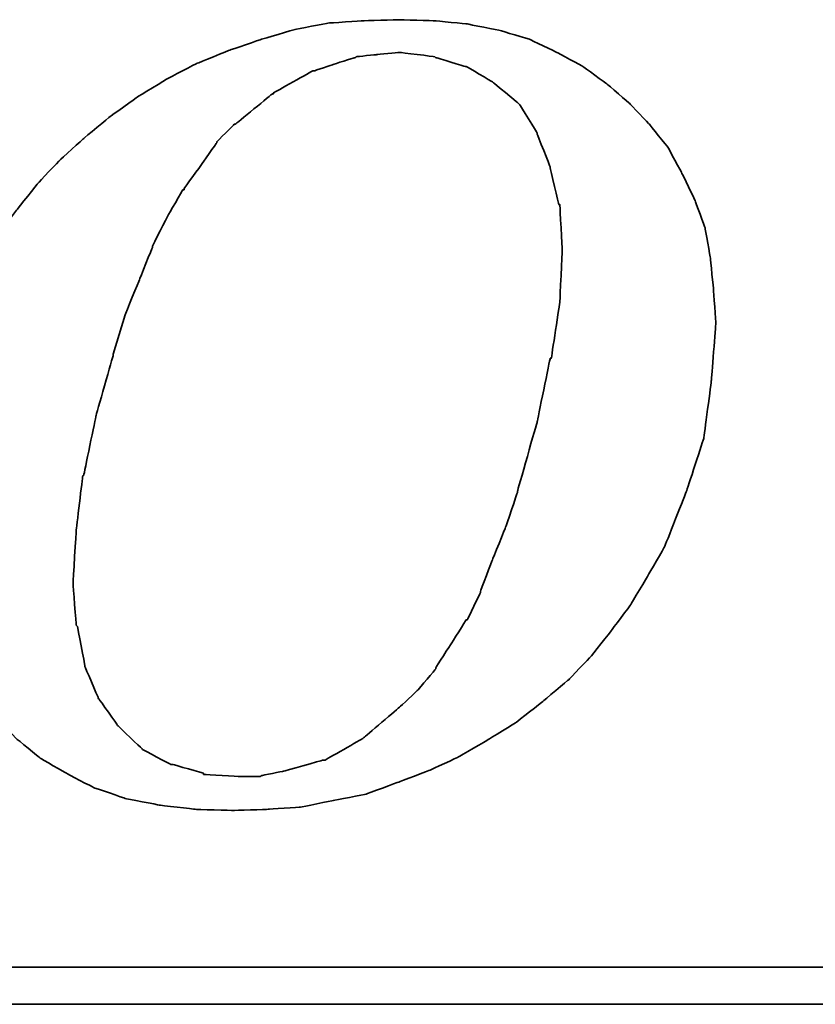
# Model space of a CAD drawing. Extents: x 487 to 808, y 33 to 377.
# Tile 33 of 48: x 774.97 to 777.24, y 116.04 to 118.85. Entities that reach past the tile are written whole.
import ezdxf

# ---------------------------------------------------------------- set-up
doc = ezdxf.new("R2010")
doc.units = 0
doc.header["$LTSCALE"] = 3
doc.header["$MEASUREMENT"] = 0
doc.layers.add('DIM', color=4, linetype='CONTINUOUS')
doc.layers.add('layer 1', color=7, linetype='CONTINUOUS')

# ---------------------------------------------------------------- blocks, each defined once
blk = doc.blocks.new('TBI MOTION logo(完整正式版)')
at = {"layer": 'layer 1', "color": 22, "lineweight": 35}
for points, knots in [([(-11.34375, -6.98375), (-11.34375, -6.98375), (-10.91375, -7.43875), (-10.91375, -7.43875), (-10.91375, -7.43875), (-10.91375, -7.43875), (-10.38625, -7.87125), (-10.38625, -7.87125), (-10.38625, -7.87125), (-10.38625, -7.87125), (-9.81125, -8.20375), (-9.81125, -8.20375), (-9.81125, -8.20375), (-9.81125, -8.20375), (-9.21125, -8.51875), (-9.21125, -8.51875), (-9.21125, -8.51875), (-9.21125, -8.51875), (-8.51625, -8.75875), (-8.51625, -8.75875), (-8.51625, -8.75875), (-8.51625, -8.75875), (-7.77125, -8.90375), (-7.77125, -8.90375), (-7.77125, -8.90375), (-7.77125, -8.90375), (-6.97875, -8.99875), (-6.97875, -8.99875), (-6.97875, -8.99875), (-6.97875, -8.99875), (-6.14125, -9.02375), (-6.14125, -9.02375), (-6.14125, -9.02375), (-6.14125, -9.02375), (-5.37125, -8.99875), (-5.37125, -8.99875), (-5.37125, -8.99875), (-5.37125, -8.99875), (-4.65375, -8.94875), (-4.65375, -8.94875), (-4.65375, -8.94875), (-4.65375, -8.94875), (-3.93375, -8.80625), (-3.93375, -8.80625), (-3.93375, -8.80625), (-3.93375, -8.80625), (-3.21375, -8.66375), (-3.21375, -8.66375), (-3.21375, -8.66375), (-3.21375, -8.66375), (-2.49375, -8.39875), (-2.49375, -8.39875), (-2.49375, -8.39875), (-2.49375, -8.39875), (-1.79875, -8.13375), (-1.79875, -8.13375), (-1.79875, -8.13375), (-1.79875, -8.13375), (-1.17375, -7.84375), (-1.17375, -7.84375), (-1.17375, -7.84375), (-1.17375, -7.84375), (-0.52375, -7.46375), (-0.52375, -7.46375), (-0.52375, -7.46375), (-0.52375, -7.46375), (0.10124, -7.07875), (0.10124, -7.07875), (0.10124, -7.07875), (0.10124, -7.07875), (0.67625, -6.62375), (0.67625, -6.62375), (0.67625, -6.62375), (0.67625, -6.62375), (1.24874, -6.14375), (1.24874, -6.14375), (1.24874, -6.14375), (1.24874, -6.14375), (1.72874, -5.64125), (1.72874, -5.64125), (1.72874, -5.64125), (1.72874, -5.64125), (2.18624, -5.06375), (2.18624, -5.06375), (2.18624, -5.06375), (2.18624, -5.06375), (2.61625, -4.48874), (2.61625, -4.48874), (2.61625, -4.48874), (2.61625, -4.48874), (3.00125, -3.83874), (3.00125, -3.83874), (3.00125, -3.83874), (3.00125, -3.83874), (3.36124, -3.21374), (3.36124, -3.21374), (3.36124, -3.21374), (3.36124, -3.21374), (3.84374, -1.99125), (3.84374, -1.99125), (3.84374, -1.99125), (3.84374, -1.99125), (4.22625, -0.81875), (4.22625, -0.81875), (4.22625, -0.81875), (4.22625, -0.81875), (4.39125, 0.45624), (4.39125, 0.45624), (4.39125, 0.45624), (4.39125, 0.45624), (4.48874, 1.70124), (4.48874, 1.70124), (4.48874, 1.70124), (4.48874, 1.70124), (4.43874, 2.44625), (4.43874, 2.44625), (4.43874, 2.44625), (4.43874, 2.44625), (4.36874, 3.14125), (4.36874, 3.14125), (4.36874, 3.14125), (4.36874, 3.14125), (4.25125, 3.81125), (4.25125, 3.81125), (4.25125, 3.81125), (4.25125, 3.81125), (4.03124, 4.41125), (4.03124, 4.41125), (4.03124, 4.41125), (4.03124, 4.41125), (3.74374, 5.01125), (3.74374, 5.01125), (3.74374, 5.01125), (3.74374, 5.01125), (3.43124, 5.58875), (3.43124, 5.58875), (3.43124, 5.58875), (3.43124, 5.58875), (3.02625, 6.09125), (3.02625, 6.09125), (3.02625, 6.09125), (3.02625, 6.09125), (2.59374, 6.54875), (2.59374, 6.54875), (2.59374, 6.54875), (2.59374, 6.54875), (2.09124, 6.98125), (2.09124, 6.98125), (2.09124, 6.98125), (2.09124, 6.98125), (1.56124, 7.36625), (1.56124, 7.36625), (1.56124, 7.36625), (1.56124, 7.36625), (0.98624, 7.67625), (0.98624, 7.67625), (0.98624, 7.67625), (0.98624, 7.67625), (0.38624, 7.96375), (0.38624, 7.96375), (0.38624, 7.96375), (0.38624, 7.96375), (-0.25875, 8.15625), (-0.25875, 8.15625), (-0.25875, 8.15625), (-0.25875, 8.15625), (-0.98125, 8.30125), (-0.98125, 8.30125), (-0.98125, 8.30125), (-0.98125, 8.30125), (-1.70124, 8.37125), (-1.70124, 8.37125), (-1.70124, 8.37125), (-1.70124, 8.37125), (-2.49375, 8.39624), (-2.49375, 8.39624), (-2.49375, 8.39624), (-2.49375, 8.39624), (-3.28625, 8.37125), (-3.28625, 8.37125), (-3.28625, 8.37125), (-3.28625, 8.37125), (-4.05125, 8.32125), (-4.05125, 8.32125), (-4.05125, 8.32125), (-4.05125, 8.32125), (-4.77375, 8.18125), (-4.77375, 8.18125), (-4.77375, 8.18125), (-4.77375, 8.18125), (-5.51625, 7.96375), (-5.51625, 7.96375), (-5.51625, 7.96375), (-5.51625, 7.96375), (-6.21125, 7.72625), (-6.21125, 7.72625), (-6.21125, 7.72625), (-6.21125, 7.72625), (-6.92875, 7.43625), (-6.92875, 7.43625), (-6.92875, 7.43625), (-6.92875, 7.43625), (-7.57875, 7.10125), (-7.57875, 7.10125), (-7.57875, 7.10125), (-7.57875, 7.10125), (-8.24875, 6.69125), (-8.24875, 6.69125), (-8.24875, 6.69125), (-8.24875, 6.69125), (-8.84875, 6.26125), (-8.84875, 6.26125), (-8.84875, 6.26125), (-8.84875, 6.26125), (-9.42625, 5.78125), (-9.42625, 5.78125), (-9.42625, 5.78125), (-9.42625, 5.78125), (-9.95375, 5.30125), (-9.95375, 5.30125), (-9.95375, 5.30125), (-9.95375, 5.30125), (-10.43375, 4.79624), (-10.43375, 4.79624), (-10.43375, 4.79624), (-10.43375, 4.79624), (-10.88875, 4.22125), (-10.88875, 4.22125), (-10.88875, 4.22125), (-10.88875, 4.22125), (-11.29875, 3.69375), (-11.29875, 3.69375), (-11.29875, 3.69375), (-11.29875, 3.69375), (-11.63375, 3.09125), (-11.63375, 3.09125), (-11.63375, 3.09125), (-11.63375, 3.09125), (-11.91875, 2.49625), (-11.91875, 2.49625), (-11.91875, 2.49625), (-11.91875, 2.49625), (-12.44875, 1.24625), (-12.44875, 1.24625), (-12.44875, 1.24625), (-12.44875, 1.24625), (-12.80875, 0.06874), (-12.80875, 0.06874), (-12.80875, 0.06874), (-12.80875, 0.06874), (-12.99875, -1.07875), (-12.99875, -1.07875), (-12.99875, -1.07875), (-12.99875, -1.07875), (-13.09375, -2.18375), (-13.09375, -2.18375), (-13.09375, -2.18375), (-13.09375, -2.18375), (-13.04875, -2.85375), (-13.04875, -2.85375), (-13.04875, -2.85375), (-13.04875, -2.85375), (-12.97375, -3.50375), (-12.97375, -3.50375), (-12.97375, -3.50375), (-12.97375, -3.50375), (-12.95375, -3.50375), (-12.95375, -3.50375), (-12.95375, -3.50375), (-12.95375, -3.50375), (-12.85375, -4.17375), (-12.85375, -4.17375), (-12.85375, -4.17375), (-12.85375, -4.17375), (-12.63875, -4.77624), (-12.63875, -4.77624), (-12.63875, -4.77624), (-12.63875, -4.77624), (-12.39875, -5.35125), (-12.39875, -5.35125), (-12.39875, -5.35125), (-12.39875, -5.35125), (-12.11375, -5.92875), (-12.11375, -5.92875), (-12.11375, -5.92875), (-12.11375, -5.92875), (-11.75375, -6.45375), (-11.75375, -6.45375), (-11.75375, -6.45375), (-11.75375, -6.45375), (-11.34375, -6.98375), (-11.34375, -6.98375)], [0, 0, 0, 0, 0.01369863, 0.01369863, 0.01369863, 0.01369864, 0.02739726, 0.02739726, 0.02739726, 0.02739727, 0.04109589, 0.04109589, 0.04109589, 0.0410959, 0.05479452, 0.05479452, 0.05479452, 0.05479453, 0.06849315, 0.06849315, 0.06849315, 0.06849316, 0.08219178, 0.08219178, 0.08219178, 0.08219179, 0.09589041, 0.09589041, 0.09589041, 0.09589042, 0.10958904, 0.10958904, 0.10958904, 0.10958905, 0.12328767, 0.12328767, 0.12328767, 0.12328768, 0.1369863, 0.1369863, 0.1369863, 0.13698631, 0.15068493, 0.15068493, 0.15068493, 0.15068494, 0.16438356, 0.16438356, 0.16438356, 0.16438357, 0.17808219, 0.17808219, 0.17808219, 0.1780822, 0.19178082, 0.19178082, 0.19178082, 0.19178083, 0.20547945, 0.20547945, 0.20547945, 0.20547946, 0.21917808, 0.21917808, 0.21917808, 0.21917809, 0.23287671, 0.23287671, 0.23287671, 0.23287672, 0.24657534, 0.24657534, 0.24657534, 0.24657535, 0.26027397, 0.26027397, 0.26027397, 0.26027398, 0.2739726, 0.2739726, 0.2739726, 0.27397261, 0.28767123, 0.28767123, 0.28767123, 0.28767124, 0.30136986, 0.30136986, 0.30136986, 0.30136987, 0.31506849, 0.31506849, 0.31506849, 0.3150685, 0.32876712, 0.32876712, 0.32876712, 0.32876713, 0.34246575, 0.34246575, 0.34246575, 0.34246576, 0.35616438, 0.35616438, 0.35616438, 0.35616439, 0.36986301, 0.36986301, 0.36986301, 0.36986302, 0.38356164, 0.38356164, 0.38356164, 0.38356165, 0.39726027, 0.39726027, 0.39726027, 0.39726028, 0.4109589, 0.4109589, 0.4109589, 0.41095891, 0.42465753, 0.42465753, 0.42465753, 0.42465754, 0.43835616, 0.43835616, 0.43835616, 0.43835617, 0.45205479, 0.45205479, 0.45205479, 0.4520548, 0.46575342, 0.46575342, 0.46575342, 0.46575343, 0.47945205, 0.47945205, 0.47945205, 0.47945206, 0.49315068, 0.49315068, 0.49315068, 0.49315069, 0.50684932, 0.50684932, 0.50684932, 0.50684933, 0.52054795, 0.52054795, 0.52054795, 0.52054796, 0.53424658, 0.53424658, 0.53424658, 0.53424659, 0.54794521, 0.54794521, 0.54794521, 0.54794522, 0.56164384, 0.56164384, 0.56164384, 0.56164385, 0.57534247, 0.57534247, 0.57534247, 0.57534248, 0.5890411, 0.5890411, 0.5890411, 0.58904111, 0.60273973, 0.60273973, 0.60273973, 0.60273974, 0.61643836, 0.61643836, 0.61643836, 0.61643837, 0.63013699, 0.63013699, 0.63013699, 0.630137, 0.64383562, 0.64383562, 0.64383562, 0.64383563, 0.65753425, 0.65753425, 0.65753425, 0.65753426, 0.67123288, 0.67123288, 0.67123288, 0.67123289, 0.68493151, 0.68493151, 0.68493151, 0.68493152, 0.69863014, 0.69863014, 0.69863014, 0.69863015, 0.71232877, 0.71232877, 0.71232877, 0.71232878, 0.7260274, 0.7260274, 0.7260274, 0.72602741, 0.73972603, 0.73972603, 0.73972603, 0.73972604, 0.75342466, 0.75342466, 0.75342466, 0.75342467, 0.76712329, 0.76712329, 0.76712329, 0.7671233, 0.78082192, 0.78082192, 0.78082192, 0.78082193, 0.79452055, 0.79452055, 0.79452055, 0.79452056, 0.80821918, 0.80821918, 0.80821918, 0.80821919, 0.82191781, 0.82191781, 0.82191781, 0.82191782, 0.83561644, 0.83561644, 0.83561644, 0.83561645, 0.84931507, 0.84931507, 0.84931507, 0.84931508, 0.8630137, 0.8630137, 0.8630137, 0.86301371, 0.87671233, 0.87671233, 0.87671233, 0.87671234, 0.89041096, 0.89041096, 0.89041096, 0.89041097, 0.90410959, 0.90410959, 0.90410959, 0.9041096, 0.91780822, 0.91780822, 0.91780822, 0.91780823, 0.93150685, 0.93150685, 0.93150685, 0.93150686, 0.94520548, 0.94520548, 0.94520548, 0.94520549, 0.95890411, 0.95890411, 0.95890411, 0.95890412, 0.97260274, 0.97260274, 0.97260274, 0.97260275, 0.98630137, 0.98630137, 0.98630137, 0.98630138, 1, 1, 1, 1]), ([(-8.77875, 1.03124), (-8.77875, 1.03124), (-8.51625, 1.89625), (-8.51625, 1.89625), (-8.51625, 1.89625), (-8.51625, 1.89625), (-8.20375, 2.66375), (-8.20375, 2.66375), (-8.20375, 2.66375), (-8.20375, 2.66375), (-7.91625, 3.38125), (-7.91625, 3.38125), (-7.91625, 3.38125), (-7.91625, 3.38125), (-7.91625, 3.40624), (-7.91625, 3.40624), (-7.91625, 3.40624), (-7.91625, 3.40624), (-7.57875, 4.07624), (-7.57875, 4.07624), (-7.57875, 4.07624), (-7.57875, 4.07624), (-7.24375, 4.65125), (-7.24375, 4.65125), (-7.24375, 4.65125), (-7.24375, 4.65125), (-7.21875, 4.65125), (-7.21875, 4.65125), (-7.21875, 4.65125), (-7.21875, 4.65125), (-7.21875, 4.67624), (-7.21875, 4.67624), (-7.21875, 4.67624), (-7.21875, 4.67624), (-6.83625, 5.20375), (-6.83625, 5.20375), (-6.83625, 5.20375), (-6.83625, 5.20375), (-6.49875, 5.68625), (-6.49875, 5.68625), (-6.49875, 5.68625), (-6.49875, 5.68625), (-6.49875, 5.70625), (-6.49875, 5.70625), (-6.49875, 5.70625), (-6.49875, 5.70625), (-6.11625, 6.09125), (-6.11625, 6.09125), (-6.11625, 6.09125), (-6.11625, 6.09125), (-6.09125, 6.09125), (-6.09125, 6.09125), (-6.09125, 6.09125), (-6.09125, 6.09125), (-5.27375, 6.76625), (-5.27375, 6.76625), (-5.27375, 6.76625), (-5.27375, 6.76625), (-5.24875, 6.76625), (-5.24875, 6.76625), (-5.24875, 6.76625), (-5.24875, 6.76625), (-5.24875, 6.78625), (-5.24875, 6.78625), (-5.24875, 6.78625), (-5.24875, 6.78625), (-4.38875, 7.26624), (-4.38875, 7.26624), (-4.38875, 7.26624), (-4.38875, 7.26624), (-4.36125, 7.26624), (-4.36125, 7.26624), (-4.36125, 7.26624), (-4.36125, 7.26624), (-3.93375, 7.41125), (-3.93375, 7.41125), (-3.93375, 7.41125), (-3.93375, 7.41125), (-3.47375, 7.55625), (-3.47375, 7.55625), (-3.47375, 7.55625), (-3.47375, 7.55625), (-3.45375, 7.55625), (-3.45375, 7.55625), (-3.45375, 7.55625), (-3.45375, 7.55625), (-3.42875, 7.58124), (-3.42875, 7.58124), (-3.42875, 7.58124), (-3.42875, 7.58124), (-2.97375, 7.62625), (-2.97375, 7.62625), (-2.97375, 7.62625), (-2.97375, 7.62625), (-2.49375, 7.67625), (-2.49375, 7.67625), (-2.49375, 7.67625), (-2.49375, 7.67625), (-2.46875, 7.67625), (-2.46875, 7.67625), (-2.46875, 7.67625), (-2.46875, 7.67625), (-1.70124, 7.58124), (-1.70124, 7.58124), (-1.70124, 7.58124), (-1.70124, 7.58124), (-1.67875, 7.55625), (-1.67875, 7.55625), (-1.67875, 7.55625), (-1.67875, 7.55625), (-1.65375, 7.55625), (-1.65375, 7.55625), (-1.65375, 7.55625), (-1.65375, 7.55625), (-1.03125, 7.36625), (-1.03125, 7.36625), (-1.03125, 7.36625), (-1.03125, 7.36625), (-1.00625, 7.36625), (-1.00625, 7.36625), (-1.00625, 7.36625), (-1.00625, 7.36625), (-0.43124, 7.02624), (-0.43124, 7.02624), (-0.43124, 7.02624), (-0.43124, 7.02624), (-0.40625, 7.00624), (-0.40625, 7.00624), (-0.40625, 7.00624), (-0.40625, 7.00624), (0.12124, 6.57124), (0.12124, 6.57124), (0.12124, 6.57124), (0.12124, 6.57124), (0.14624, 6.54875), (0.14624, 6.54875), (0.14624, 6.54875), (0.14624, 6.54875), (0.17124, 6.52375), (0.17124, 6.52375), (0.17124, 6.52375), (0.17124, 6.52375), (0.55625, 5.89875), (0.55625, 5.89875), (0.55625, 5.89875), (0.55625, 5.89875), (0.55625, 5.87625), (0.55625, 5.87625), (0.55625, 5.87625), (0.55625, 5.87625), (0.84124, 5.15625), (0.84124, 5.15625), (0.84124, 5.15625), (0.84124, 5.15625), (0.84124, 5.13125), (0.84124, 5.13125), (0.84124, 5.13125), (0.84124, 5.13125), (1.03624, 4.31875), (1.03624, 4.31875), (1.03624, 4.31875), (1.03624, 4.31875), (1.05624, 4.31875), (1.05624, 4.31875), (1.05624, 4.31875), (1.05624, 4.31875), (1.05624, 4.29125), (1.05624, 4.29125), (1.05624, 4.29125), (1.05624, 4.29125), (1.10625, 3.33125), (1.10625, 3.33125), (1.10625, 3.33125), (1.10625, 3.33125), (1.10625, 3.30875), (1.10625, 3.30875), (1.10625, 3.30875), (1.10625, 3.30875), (1.05624, 2.20624), (1.05624, 2.20624), (1.05624, 2.20624), (1.05624, 2.20624), (1.05624, 2.18124), (1.05624, 2.18124), (1.05624, 2.18124), (1.05624, 2.18124), (0.86624, 0.93624), (0.86624, 0.93624), (0.86624, 0.93624), (0.86624, 0.93624), (0.84124, 0.93624), (0.84124, 0.93624), (0.84124, 0.93624), (0.84124, 0.93624), (0.55625, -0.45874), (0.55625, -0.45874), (0.55625, -0.45874), (0.55625, -0.45874), (0.12124, -1.99125), (0.12124, -1.99125), (0.12124, -1.99125), (0.12124, -1.99125), (0.12124, -2.01874), (0.12124, -2.01874), (0.12124, -2.01874), (0.12124, -2.01874), (-0.13874, -2.78375), (-0.13874, -2.78375), (-0.13874, -2.78375), (-0.13874, -2.78375), (-0.43124, -3.50375), (-0.43124, -3.50375), (-0.43124, -3.50375), (-0.43124, -3.50375), (-0.69375, -4.19875), (-0.69375, -4.19875), (-0.69375, -4.19875), (-0.69375, -4.19875), (-0.69375, -4.22375), (-0.69375, -4.22375), (-0.69375, -4.22375), (-0.69375, -4.22375), (-0.98125, -4.82374), (-0.98125, -4.82374), (-0.98125, -4.82374), (-0.98125, -4.82374), (-1.00625, -4.82374), (-1.00625, -4.82374), (-1.00625, -4.82374), (-1.00625, -4.82374), (-1.33875, -5.35125), (-1.33875, -5.35125), (-1.33875, -5.35125), (-1.33875, -5.35125), (-1.67875, -5.87875), (-1.67875, -5.87875), (-1.67875, -5.87875), (-1.67875, -5.87875), (-1.67875, -5.90375), (-1.67875, -5.90375), (-1.67875, -5.90375), (-1.67875, -5.90375), (-2.05875, -6.35875), (-2.05875, -6.35875), (-2.05875, -6.35875), (-2.05875, -6.35875), (-2.08375, -6.38375), (-2.08375, -6.38375), (-2.08375, -6.38375), (-2.08375, -6.38375), (-2.46875, -6.74375), (-2.46875, -6.74375), (-2.46875, -6.74375), (-2.46875, -6.74375), (-3.25875, -7.41625), (-3.25875, -7.41625), (-3.25875, -7.41625), (-3.25875, -7.41625), (-3.28625, -7.43875), (-3.28625, -7.43875), (-3.28625, -7.43875), (-3.28625, -7.43875), (-4.12375, -7.91875), (-4.12375, -7.91875), (-4.12375, -7.91875), (-4.12375, -7.91875), (-4.14875, -7.91875), (-4.14875, -7.91875), (-4.14875, -7.91875), (-4.14875, -7.91875), (-4.17125, -7.91875), (-4.17125, -7.91875), (-4.17125, -7.91875), (-4.17125, -7.91875), (-5.03375, -8.15875), (-5.03375, -8.15875), (-5.03375, -8.15875), (-5.03375, -8.15875), (-5.51625, -8.25625), (-5.51625, -8.25625), (-5.51625, -8.25625), (-5.51625, -8.25625), (-5.54125, -8.27875), (-5.54125, -8.27875), (-5.54125, -8.27875), (-5.54125, -8.27875), (-5.56375, -8.27875), (-5.56375, -8.27875), (-5.56375, -8.27875), (-5.56375, -8.27875), (-5.99625, -8.27875), (-5.99625, -8.27875), (-5.99625, -8.27875), (-5.99625, -8.27875), (-6.76375, -8.23125), (-6.76375, -8.23125), (-6.76375, -8.23125), (-6.76375, -8.23125), (-6.78875, -8.23125), (-6.78875, -8.23125), (-6.78875, -8.23125), (-6.78875, -8.23125), (-6.78875, -8.20375), (-6.78875, -8.20375), (-6.78875, -8.20375), (-6.78875, -8.20375), (-7.45875, -8.01375), (-7.45875, -8.01375), (-7.45875, -8.01375), (-7.45875, -8.01375), (-7.48375, -8.01375), (-7.48375, -8.01375), (-7.48375, -8.01375), (-7.48375, -8.01375), (-7.50875, -8.01375), (-7.50875, -8.01375), (-7.50875, -8.01375), (-7.50875, -8.01375), (-8.13125, -7.67875), (-8.13125, -7.67875), (-8.13125, -7.67875), (-8.13125, -7.67875), (-8.15625, -7.65375), (-8.15625, -7.65375), (-8.15625, -7.65375), (-8.15625, -7.65375), (-8.65875, -7.17375), (-8.65875, -7.17375), (-8.65875, -7.17375), (-8.65875, -7.17375), (-8.68375, -7.14875), (-8.68375, -7.14875), (-8.68375, -7.14875), (-8.68375, -7.14875), (-9.08875, -6.57375), (-9.08875, -6.57375), (-9.08875, -6.57375), (-9.08875, -6.57375), (-9.11375, -6.54875), (-9.11375, -6.54875), (-9.11375, -6.54875), (-9.11375, -6.54875), (-9.11375, -6.52875), (-9.11375, -6.52875), (-9.11375, -6.52875), (-9.11375, -6.52875), (-9.40375, -5.85375), (-9.40375, -5.85375), (-9.40375, -5.85375), (-9.40375, -5.85375), (-9.40375, -5.82875), (-9.40375, -5.82875), (-9.40375, -5.82875), (-9.40375, -5.82875), (-9.56875, -4.96875), (-9.56875, -4.96875), (-9.56875, -4.96875), (-9.56875, -4.96875), (-9.59375, -4.94375), (-9.59375, -4.94375), (-9.59375, -4.94375), (-9.59375, -4.94375), (-9.66375, -4.03375), (-9.66375, -4.03375), (-9.66375, -4.03375), (-9.66375, -4.03375), (-9.66375, -4.00875), (-9.66375, -4.00875), (-9.66375, -4.00875), (-9.66375, -4.00875), (-9.59375, -2.85375), (-9.59375, -2.85375), (-9.59375, -2.85375), (-9.59375, -2.85375), (-9.45125, -1.65875), (-9.45125, -1.65875), (-9.45125, -1.65875), (-9.45125, -1.65875), (-9.42625, -1.63375), (-9.42625, -1.63375), (-9.42625, -1.63375), (-9.42625, -1.63375), (-9.16125, -0.33875), (-9.16125, -0.33875), (-9.16125, -0.33875), (-9.16125, -0.33875), (-8.77875, 1.00624), (-8.77875, 1.00624), (-8.77875, 1.00624), (-8.77875, 1.00624), (-8.77875, 1.03124), (-8.77875, 1.03124)], [0, 0, 0, 0, 0.01020408, 0.01020408, 0.01020408, 0.01020409, 0.02040816, 0.02040816, 0.02040816, 0.02040817, 0.03061224, 0.03061224, 0.03061224, 0.03061225, 0.04081633, 0.04081633, 0.04081633, 0.04081634, 0.05102041, 0.05102041, 0.05102041, 0.05102042, 0.06122449, 0.06122449, 0.06122449, 0.0612245, 0.07142857, 0.07142857, 0.07142857, 0.07142858, 0.08163265, 0.08163265, 0.08163265, 0.08163266, 0.09183673, 0.09183673, 0.09183673, 0.09183674, 0.10204082, 0.10204082, 0.10204082, 0.10204083, 0.1122449, 0.1122449, 0.1122449, 0.11224491, 0.12244898, 0.12244898, 0.12244898, 0.12244899, 0.13265306, 0.13265306, 0.13265306, 0.13265307, 0.14285714, 0.14285714, 0.14285714, 0.14285715, 0.15306122, 0.15306122, 0.15306122, 0.15306123, 0.16326531, 0.16326531, 0.16326531, 0.16326532, 0.17346939, 0.17346939, 0.17346939, 0.1734694, 0.18367347, 0.18367347, 0.18367347, 0.18367348, 0.19387755, 0.19387755, 0.19387755, 0.19387756, 0.20408163, 0.20408163, 0.20408163, 0.20408164, 0.21428571, 0.21428571, 0.21428571, 0.21428572, 0.2244898, 0.2244898, 0.2244898, 0.22448981, 0.23469388, 0.23469388, 0.23469388, 0.23469389, 0.24489796, 0.24489796, 0.24489796, 0.24489797, 0.25510204, 0.25510204, 0.25510204, 0.25510205, 0.26530612, 0.26530612, 0.26530612, 0.26530613, 0.2755102, 0.2755102, 0.2755102, 0.27551021, 0.28571429, 0.28571429, 0.28571429, 0.2857143, 0.29591837, 0.29591837, 0.29591837, 0.29591838, 0.30612245, 0.30612245, 0.30612245, 0.30612246, 0.31632653, 0.31632653, 0.31632653, 0.31632654, 0.32653061, 0.32653061, 0.32653061, 0.32653062, 0.33673469, 0.33673469, 0.33673469, 0.3367347, 0.34693878, 0.34693878, 0.34693878, 0.34693879, 0.35714286, 0.35714286, 0.35714286, 0.35714287, 0.36734694, 0.36734694, 0.36734694, 0.36734695, 0.37755102, 0.37755102, 0.37755102, 0.37755103, 0.3877551, 0.3877551, 0.3877551, 0.38775511, 0.39795918, 0.39795918, 0.39795918, 0.39795919, 0.40816327, 0.40816327, 0.40816327, 0.40816328, 0.41836735, 0.41836735, 0.41836735, 0.41836736, 0.42857143, 0.42857143, 0.42857143, 0.42857144, 0.43877551, 0.43877551, 0.43877551, 0.43877552, 0.44897959, 0.44897959, 0.44897959, 0.4489796, 0.45918367, 0.45918367, 0.45918367, 0.45918368, 0.46938776, 0.46938776, 0.46938776, 0.46938777, 0.47959184, 0.47959184, 0.47959184, 0.47959185, 0.48979592, 0.48979592, 0.48979592, 0.48979593, 0.5, 0.5, 0.5, 0.50000001, 0.51020408, 0.51020408, 0.51020408, 0.51020409, 0.52040816, 0.52040816, 0.52040816, 0.52040817, 0.53061224, 0.53061224, 0.53061224, 0.53061225, 0.54081633, 0.54081633, 0.54081633, 0.54081634, 0.55102041, 0.55102041, 0.55102041, 0.55102042, 0.56122449, 0.56122449, 0.56122449, 0.5612245, 0.57142857, 0.57142857, 0.57142857, 0.57142858, 0.58163265, 0.58163265, 0.58163265, 0.58163266, 0.59183673, 0.59183673, 0.59183673, 0.59183674, 0.60204082, 0.60204082, 0.60204082, 0.60204083, 0.6122449, 0.6122449, 0.6122449, 0.61224491, 0.62244898, 0.62244898, 0.62244898, 0.62244899, 0.63265306, 0.63265306, 0.63265306, 0.63265307, 0.64285714, 0.64285714, 0.64285714, 0.64285715, 0.65306122, 0.65306122, 0.65306122, 0.65306123, 0.66326531, 0.66326531, 0.66326531, 0.66326532, 0.67346939, 0.67346939, 0.67346939, 0.6734694, 0.68367347, 0.68367347, 0.68367347, 0.68367348, 0.69387755, 0.69387755, 0.69387755, 0.69387756, 0.70408163, 0.70408163, 0.70408163, 0.70408164, 0.71428571, 0.71428571, 0.71428571, 0.71428572, 0.7244898, 0.7244898, 0.7244898, 0.72448981, 0.73469388, 0.73469388, 0.73469388, 0.73469389, 0.74489796, 0.74489796, 0.74489796, 0.74489797, 0.75510204, 0.75510204, 0.75510204, 0.75510205, 0.76530612, 0.76530612, 0.76530612, 0.76530613, 0.7755102, 0.7755102, 0.7755102, 0.77551021, 0.78571429, 0.78571429, 0.78571429, 0.7857143, 0.79591837, 0.79591837, 0.79591837, 0.79591838, 0.80612245, 0.80612245, 0.80612245, 0.80612246, 0.81632653, 0.81632653, 0.81632653, 0.81632654, 0.82653061, 0.82653061, 0.82653061, 0.82653062, 0.83673469, 0.83673469, 0.83673469, 0.8367347, 0.84693878, 0.84693878, 0.84693878, 0.84693879, 0.85714286, 0.85714286, 0.85714286, 0.85714287, 0.86734694, 0.86734694, 0.86734694, 0.86734695, 0.87755102, 0.87755102, 0.87755102, 0.87755103, 0.8877551, 0.8877551, 0.8877551, 0.88775511, 0.89795918, 0.89795918, 0.89795918, 0.89795919, 0.90816327, 0.90816327, 0.90816327, 0.90816328, 0.91836735, 0.91836735, 0.91836735, 0.91836736, 0.92857143, 0.92857143, 0.92857143, 0.92857144, 0.93877551, 0.93877551, 0.93877551, 0.93877552, 0.94897959, 0.94897959, 0.94897959, 0.9489796, 0.95918367, 0.95918367, 0.95918367, 0.95918368, 0.96938776, 0.96938776, 0.96938776, 0.96938777, 0.97959184, 0.97959184, 0.97959184, 0.97959185, 0.98979592, 0.98979592, 0.98979592, 0.98979593, 1, 1, 1, 1]), ([(75.90875, -9.47875), (75.90875, -9.47875), (75.90875, -12.28625), (75.90875, -12.28625), (75.90875, -12.28625), (75.90875, -12.28625), (75.90875, -12.47875), (75.90875, -12.47875), (75.90875, -12.47875), (75.90875, -12.47875), (75.71625, -12.47875), (75.71625, -12.47875), (75.71625, -12.47875), (75.71625, -12.47875), (-88.32875, -12.47875), (-88.32875, -12.47875), (-88.32875, -12.47875), (-88.32875, -12.47875), (-88.32875, -13.29375), (-88.32875, -13.29375), (-88.32875, -13.29375), (-88.32875, -13.29375), (82.89125, -13.29375), (82.89125, -13.29375), (82.89125, -13.29375), (82.89125, -13.29375), (75.90875, -9.47875), (75.90875, -9.47875)], [0, 0, 0, 0, 0.14285714, 0.14285714, 0.14285714, 0.14285715, 0.28571429, 0.28571429, 0.28571429, 0.2857143, 0.42857143, 0.42857143, 0.42857143, 0.42857144, 0.57142857, 0.57142857, 0.57142857, 0.57142858, 0.71428571, 0.71428571, 0.71428571, 0.71428572, 0.85714286, 0.85714286, 0.85714286, 0.85714287, 1, 1, 1, 1])]:
    blk.add_open_spline(points, degree=3, knots=knots, dxfattribs=at)

msp = doc.modelspace()

# ---------------------------------------------------------------- block references
at = {"layer": 'DIM', "xscale": 0.1295999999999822, "yscale": 0.1295999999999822, "zscale": 0.1295999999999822}
msp.add_blockref('TBI MOTION logo(完整正式版)', (776.3787, 117.759), dxfattribs=at)

doc.saveas('drawing.dxf')
